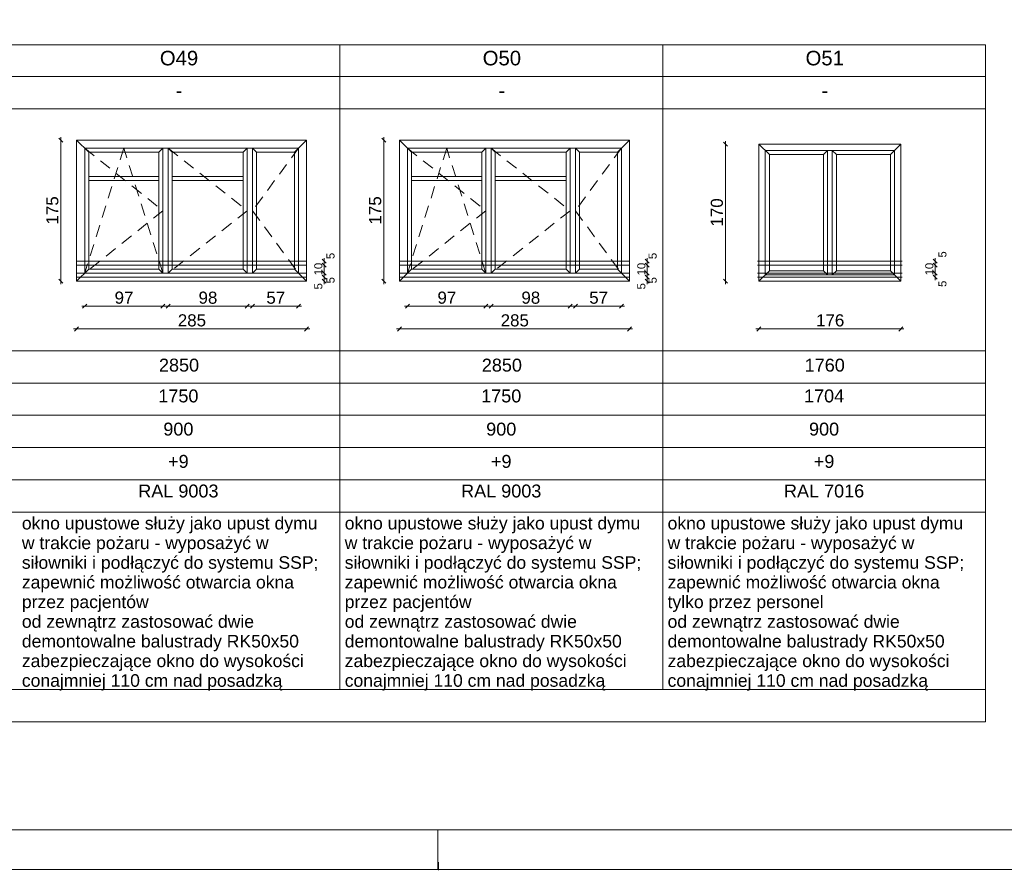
# Paper-space layout 'A-59 ZESTAWIENIE STOLARKI OKIENNEJ' of a CAD drawing. Header units: millimetres. Extents: x 0 to 850, y 0 to 297.
# Tile 10 of 12: x 618 to 740, y 0 to 105. Entities that reach past the tile are written whole.
import ezdxf
from ezdxf.xclip import XClip

# ---------------------------------------------------------------- set-up
doc = ezdxf.new("R2010")
doc.units = ezdxf.units.MM
doc.header["$MEASUREMENT"] = 0
doc.header["$XCLIPFRAME"] = 0
doc.linetypes.add('Przer. długie kreski', pattern=[2.5, 1.5, -1])
doc.layers.add('0_Nr_pióra__1', color=7, linetype='Continuous', lineweight=20)
doc.layers.add('A_Arkusz_Nr_pióra__1', color=7, linetype='Continuous', lineweight=20)
for name, color, linetype, lineweight, true_color in [('0_Nr_pióra__30', 7, 'Continuous', 5, 0x878787), ('0_Nr_pióra__7', 7, 'Continuous', 18, 0x171717), ('0_Nr_pióra__94', 7, 'Continuous', 5, 0x3b3b3b), ('A_Arkusz_Nr_pióra__237', 7, 'Continuous', 5, 0x343434)]:
    doc.layers.add(name, color=color, linetype=linetype, lineweight=lineweight, true_color=true_color)
doc.layers.add('A_podrys', color=7, linetype='Continuous')
doc.styles.add('STYL_AUTOMATYCZNY_1', font='arial.ttf')

# ---------------------------------------------------------------- blocks, each defined once
blk = doc.blocks.new('Rysunek_1_1', base_point=(-2086.12, -3213.37))
at = {"layer": '0_Nr_pióra__1', "color": 7, "linetype": 'Continuous', "lineweight": 20}
for p, q in [((623.57, 90.15), (623.07, 90.65)), ((623.32, 90.4), (623.32, 90.78)), ((623.32, 72.9), (623.32, 90.4)), ((663.57, 90.15), (663.07, 90.65)), ((663.32, 90.4), (663.32, 90.78)), ((663.32, 72.9), (663.32, 90.4)), ((705.65, 89.9), (705.65, 90.28)), ((705.9, 89.65), (705.4, 90.15)), ((705.65, 72.9), (705.65, 89.9)), ((655.67, 75.65), (656.17, 75.15)), ((655.92, 75.4), (655.92, 75.78)), ((695.69, 75.65), (696.19, 75.15)), ((695.94, 75.4), (695.94, 75.78)), ((731.37, 75.65), (731.87, 75.15)), ((731.62, 75.4), (731.62, 75.78)), ((656.17, 74.65), (655.67, 75.15)), ((655.92, 74.9), (655.92, 75.4)), ((655.92, 73.9), (655.92, 74.9)), ((696.19, 74.65), (695.69, 75.15)), ((695.94, 74.9), (695.94, 75.4)), ((695.94, 73.9), (695.94, 74.9)), ((731.87, 74.65), (731.37, 75.15)), ((731.62, 74.9), (731.62, 75.4)), ((731.62, 73.9), (731.62, 74.9)), ((655.67, 74.15), (656.17, 73.65)), ((655.67, 73.65), (656.17, 73.15)), ((655.92, 73.4), (655.92, 73.9)), ((655.92, 72.9), (655.92, 73.4)), ((695.69, 74.15), (696.19, 73.65)), ((695.69, 73.65), (696.19, 73.15)), ((695.94, 73.4), (695.94, 73.9)), ((695.94, 72.9), (695.94, 73.4)), ((731.37, 74.15), (731.87, 73.65)), ((731.37, 73.65), (731.87, 73.15)), ((731.62, 73.4), (731.62, 73.9)), ((731.62, 73.03), (731.62, 73.4)), ((623.07, 73.15), (623.57, 72.65)), ((623.32, 72.53), (623.32, 72.9)), ((655.67, 73.15), (656.17, 72.65)), ((655.92, 72.53), (655.92, 72.9)), ((663.07, 73.15), (663.57, 72.65)), ((663.32, 72.53), (663.32, 72.9)), ((695.69, 73.15), (696.19, 72.65)), ((695.94, 72.53), (695.94, 72.9)), ((705.4, 73.15), (705.9, 72.65)), ((705.65, 72.53), (705.65, 72.9)), ((626.26, 69.8), (625.89, 69.8)), ((626.51, 70.05), (626.01, 69.55)), ((635.96, 69.8), (626.26, 69.8)), ((635.71, 69.55), (636.21, 70.05)), ((636.34, 69.8), (635.96, 69.8)), ((636.61, 69.8), (636.24, 69.8)), ((636.86, 70.05), (636.36, 69.55)), ((646.41, 69.8), (636.61, 69.8)), ((646.16, 69.55), (646.66, 70.05)), ((646.79, 69.8), (646.41, 69.8)), ((647.06, 69.8), (646.69, 69.8)), ((647.31, 70.05), (646.81, 69.55)), ((652.76, 69.8), (647.06, 69.8)), ((652.51, 69.55), (653.01, 70.05)), ((653.14, 69.8), (652.76, 69.8)), ((666.26, 69.8), (665.89, 69.8)), ((666.51, 70.05), (666.01, 69.55)), ((675.96, 69.8), (666.26, 69.8)), ((675.71, 69.55), (676.21, 70.05)), ((676.34, 69.8), (675.96, 69.8)), ((676.61, 69.8), (676.24, 69.8)), ((676.86, 70.05), (676.36, 69.55)), ((686.41, 69.8), (676.61, 69.8)), ((686.16, 69.55), (686.66, 70.05)), ((686.79, 69.8), (686.41, 69.8)), ((687.06, 69.8), (686.69, 69.8)), ((687.31, 70.05), (686.81, 69.55)), ((692.76, 69.8), (687.06, 69.8)), ((692.51, 69.55), (693.01, 70.05)), ((693.14, 69.8), (692.76, 69.8)), ((625.51, 67.24), (625.01, 66.74)), ((653.51, 66.74), (654.01, 67.24)), ((665.51, 67.24), (665.01, 66.74)), ((693.51, 66.74), (694.01, 67.24)), ((710.04, 67.24), (709.54, 66.74)), ((727.14, 66.74), (727.64, 67.24)), ((625.26, 66.99), (624.89, 66.99)), ((653.76, 66.99), (625.26, 66.99)), ((654.14, 66.99), (653.76, 66.99)), ((665.26, 66.99), (664.89, 66.99)), ((693.76, 66.99), (665.26, 66.99)), ((694.14, 66.99), (693.76, 66.99)), ((709.42, 66.99), (709.79, 66.99)), ((709.79, 66.99), (727.39, 66.99)), ((727.39, 66.99), (727.77, 66.99))]:
    blk.add_line(p, q, dxfattribs=at)
at = {"layer": '0_Nr_pióra__30', "color": 252, "linetype": 'Continuous', "lineweight": 5, "true_color": 0x878787}
for p, q in [((653.76, 90.4), (625.26, 90.4)), ((625.26, 90.4), (625.26, 72.9)), ((626.76, 88.9), (625.26, 90.4)), ((652.26, 88.9), (653.76, 90.4)), ((653.76, 90.4), (653.76, 72.9)), ((693.76, 90.4), (665.26, 90.4)), ((665.26, 90.4), (665.26, 72.9)), ((666.76, 88.9), (665.26, 90.4)), ((692.26, 88.9), (693.76, 90.4)), ((693.76, 90.4), (693.76, 72.9)), ((652.76, 89.4), (626.26, 89.4)), ((626.26, 89.4), (626.26, 73.9)), ((635.46, 88.9), (635.96, 89.4)), ((635.96, 89.4), (635.96, 73.9)), ((636.61, 89.4), (636.61, 73.9)), ((637.11, 88.9), (636.61, 89.4)), ((645.91, 88.9), (646.41, 89.4)), ((646.41, 89.4), (646.41, 73.9)), ((647.06, 89.4), (647.06, 73.9)), ((647.56, 88.9), (647.06, 89.4)), ((652.76, 89.4), (652.76, 73.9)), ((692.76, 89.4), (666.26, 89.4)), ((666.26, 89.4), (666.26, 73.9)), ((675.46, 88.9), (675.96, 89.4)), ((675.96, 89.4), (675.96, 73.9)), ((676.61, 89.4), (676.61, 73.9)), ((677.11, 88.9), (676.61, 89.4)), ((685.91, 88.9), (686.41, 89.4)), ((686.41, 89.4), (686.41, 73.9)), ((687.06, 89.4), (687.06, 73.9)), ((687.56, 88.9), (687.06, 89.4)), ((692.76, 89.4), (692.76, 73.9)), ((727.39, 89.9), (709.79, 89.9)), ((709.79, 72.9), (709.79, 89.9)), ((709.79, 89.9), (711.09, 88.6)), ((726.59, 89.1), (710.59, 89.1)), ((710.59, 73.7), (710.59, 89.1)), ((717.79, 88.6), (718.29, 89.1)), ((718.29, 73.7), (718.29, 89.1)), ((718.89, 73.7), (718.89, 89.1)), ((718.89, 89.1), (719.39, 88.6)), ((726.09, 88.6), (727.39, 89.9)), ((726.59, 73.7), (726.59, 89.1)), ((727.39, 72.9), (727.39, 89.9)), ((635.46, 88.9), (626.76, 88.9)), ((626.76, 88.9), (626.76, 74.4)), ((635.46, 88.9), (635.46, 74.4)), ((645.91, 88.9), (637.11, 88.9)), ((637.11, 88.9), (637.11, 74.4)), ((645.91, 88.9), (645.91, 74.4)), ((652.26, 88.9), (647.56, 88.9)), ((647.56, 88.9), (647.56, 74.4)), ((652.26, 88.9), (652.26, 74.4)), ((675.46, 88.9), (666.76, 88.9)), ((666.76, 88.9), (666.76, 74.4)), ((675.46, 88.9), (675.46, 74.4)), ((685.91, 88.9), (677.11, 88.9)), ((677.11, 88.9), (677.11, 74.4)), ((685.91, 88.9), (685.91, 74.4)), ((692.26, 88.9), (687.56, 88.9)), ((687.56, 88.9), (687.56, 74.4)), ((692.26, 88.9), (692.26, 74.4)), ((711.09, 88.6), (717.79, 88.6)), ((711.09, 74.2), (711.09, 88.6)), ((717.79, 74.2), (717.79, 88.6)), ((719.39, 88.6), (726.09, 88.6)), ((719.39, 74.2), (719.39, 88.6)), ((726.09, 74.2), (726.09, 88.6)), ((635.46, 85.9), (626.76, 85.9)), ((635.46, 85.4), (626.76, 85.4)), ((645.91, 85.9), (637.11, 85.9)), ((645.91, 85.4), (637.11, 85.4)), ((675.46, 85.9), (666.76, 85.9)), ((675.46, 85.4), (666.76, 85.4)), ((685.91, 85.9), (677.11, 85.9)), ((685.91, 85.4), (677.11, 85.4)), ((626.76, 74.4), (625.26, 72.9)), ((635.46, 74.4), (626.76, 74.4)), ((635.46, 74.4), (635.96, 73.9)), ((637.11, 74.4), (636.61, 73.9)), ((645.91, 74.4), (637.11, 74.4)), ((645.91, 74.4), (646.41, 73.9)), ((647.56, 74.4), (647.06, 73.9)), ((652.26, 74.4), (647.56, 74.4)), ((652.26, 74.4), (653.76, 72.9)), ((666.76, 74.4), (665.26, 72.9)), ((675.46, 74.4), (666.76, 74.4)), ((675.46, 74.4), (675.96, 73.9)), ((677.11, 74.4), (676.61, 73.9)), ((685.91, 74.4), (677.11, 74.4)), ((685.91, 74.4), (686.41, 73.9)), ((687.56, 74.4), (687.06, 73.9)), ((692.26, 74.4), (687.56, 74.4)), ((692.26, 74.4), (693.76, 72.9)), ((709.79, 72.9), (711.09, 74.2)), ((710.59, 73.7), (726.59, 73.7)), ((711.09, 74.2), (717.79, 74.2)), ((718.29, 73.7), (717.79, 74.2)), ((718.89, 73.7), (719.39, 74.2)), ((719.39, 74.2), (726.09, 74.2)), ((727.39, 72.9), (726.09, 74.2)), ((625.26, 72.9), (653.76, 72.9)), ((665.26, 72.9), (693.76, 72.9)), ((709.79, 72.9), (727.39, 72.9))]:
    blk.add_line(p, q, dxfattribs=at)
at = {"layer": '0_Nr_pióra__30', "color": 252, "linetype": 'Przer. długie kreski', "lineweight": 5, "true_color": 0x878787}
for p, q in [((626.26, 89.4), (635.96, 81.65)), ((631.11, 89.4), (626.26, 73.9)), ((635.96, 73.9), (631.11, 89.4)), ((636.61, 89.4), (646.41, 81.65)), ((652.76, 89.4), (647.06, 81.65)), ((666.26, 89.4), (675.96, 81.65)), ((671.11, 89.4), (666.26, 73.9)), ((675.96, 73.9), (671.11, 89.4)), ((676.61, 89.4), (686.41, 81.65)), ((692.76, 89.4), (687.06, 81.65)), ((635.96, 81.65), (626.26, 73.9)), ((646.41, 81.65), (636.61, 73.9)), ((647.06, 81.65), (652.76, 73.9)), ((675.96, 81.65), (666.26, 73.9)), ((686.41, 81.65), (676.61, 73.9)), ((687.06, 81.65), (692.76, 73.9))]:
    blk.add_line(p, q, dxfattribs=at)
at = {"layer": '0_Nr_pióra__7', "color": 250, "linetype": 'Continuous', "lineweight": 18, "true_color": 0x171717}
for p, q in [((653.76, 75.4), (625.26, 75.4)), ((653.76, 74.9), (625.26, 74.9)), ((693.76, 75.4), (665.26, 75.4)), ((693.76, 74.9), (665.26, 74.9)), ((727.54, 75.4), (709.64, 75.4)), ((727.54, 74.9), (709.64, 74.9)), ((653.76, 73.9), (625.26, 73.9)), ((653.76, 73.4), (625.26, 73.4)), ((693.76, 73.9), (665.26, 73.9)), ((693.76, 73.4), (665.26, 73.4)), ((727.54, 73.9), (709.64, 73.9)), ((727.54, 73.4), (709.64, 73.4))]:
    blk.add_line(p, q, dxfattribs=at)
at = {"layer": '0_Nr_pióra__94', "color": 250, "linetype": 'Continuous', "lineweight": 5, "true_color": 0x3b3b3b}
for p, q in [((35.05, 102.19), (737.88, 102.19)), ((657.88, 102.19), (657.88, 22.29)), ((697.88, 102.19), (697.88, 22.29)), ((737.88, 102.19), (737.88, 18.29)), ((737.88, 98.29), (39.05, 98.29)), ((737.88, 94.29), (39.05, 94.29)), ((39.05, 64.29), (737.88, 64.29)), ((55.23, 60.29), (737.88, 60.29)), ((39.05, 56.29), (737.88, 56.29)), ((39.05, 52.29), (737.88, 52.29)), ((39.05, 48.29), (737.88, 48.29)), ((39.05, 44.29), (737.88, 44.29)), ((39.05, 22.29), (737.88, 22.29)), ((35.05, 18.29), (737.88, 18.29))]:
    blk.add_line(p, q, dxfattribs=at)
at = {"layer": '0_Nr_pióra__1', "color": 7, "linetype": 'Continuous', "lineweight": 20, "attachment_point": 7, "rotation": 90, "style": 'STYL_AUTOMATYCZNY_1'}
for s, insert, char_height, width in [('\\A1;{\\pql;\\fArial|b0|i0|c238|p0;\\W1.000000;175}', (623.02, 79.94), 1.5, 3.4323), ('\\A1;{\\pql;\\fArial|b0|i0|c238|p0;\\W1.000000;175}', (663.02, 79.94), 1.5, 3.4323), ('\\A1;{\\pql;\\fArial|b0|i0|c238|p0;\\W1.000000;170}', (705.35, 79.69), 1.5, 3.4323), ('\\A1;{\\pql;\\fArial|b0|i0|c238|p0;\\W1.000000;5}', (657.23, 75.65), 1, 0.7627), ('\\A1;{\\pql;\\fArial|b0|i0|c238|p0;\\W1.000000;5}', (697.14, 75.65), 1, 0.7627), ('\\A1;{\\pql;\\fArial|b0|i0|c238|p0;\\W1.000000;5}', (733.04, 75.84), 1, 0.7627), ('\\A1;{\\pql;\\fArial|b0|i0|c238|p0;\\W1.000000;10}', (655.72, 73.64), 1, 1.5254), ('\\A1;{\\pql;\\fArial|b0|i0|c238|p0;\\W1.000000;10}', (695.74, 73.64), 1, 1.5254), ('\\A1;{\\pql;\\fArial|b0|i0|c238|p0;\\W1.000000;10}', (731.42, 73.64), 1, 1.5254), ('\\A1;{\\pql;\\fArial|b0|i0|c238|p0;\\W1.000000;5}', (657.23, 72.64), 1, 0.7627), ('\\A1;{\\pql;\\fArial|b0|i0|c238|p0;\\W1.000000;5}', (697.14, 72.64), 1, 0.7627), ('\\A1;{\\pql;\\fArial|b0|i0|c238|p0;\\W1.000000;5}', (655.72, 71.89), 1, 0.7627), ('\\A1;{\\pql;\\fArial|b0|i0|c238|p0;\\W1.000000;5}', (695.74, 71.89), 1, 0.7627), ('\\A1;{\\pql;\\fArial|b0|i0|c238|p0;\\W1.000000;5}', (733.04, 72.2), 1, 0.7627)]:
    blk.add_mtext(s, dxfattribs=dict(at, insert=insert, char_height=char_height, width=width))
at = {"layer": '0_Nr_pióra__1', "color": 7, "linetype": 'Continuous', "lineweight": 20, "char_height": 1.5, "attachment_point": 7, "style": 'STYL_AUTOMATYCZNY_1'}
for s, insert, width in [('\\A1;{\\pql;\\fArial|b0|i0|c238|p0;\\W1.000000;97}', (629.97, 70.1), 2.2882), ('\\A1;{\\pql;\\fArial|b0|i0|c238|p0;\\W1.000000;98}', (640.37, 70.1), 2.2882), ('\\A1;{\\pql;\\fArial|b0|i0|c238|p0;\\W1.000000;57}', (648.77, 70.1), 2.2882), ('\\A1;{\\pql;\\fArial|b0|i0|c238|p0;\\W1.000000;97}', (669.97, 70.1), 2.2882), ('\\A1;{\\pql;\\fArial|b0|i0|c238|p0;\\W1.000000;98}', (680.37, 70.1), 2.2882), ('\\A1;{\\pql;\\fArial|b0|i0|c238|p0;\\W1.000000;57}', (688.77, 70.1), 2.2882), ('\\A1;{\\pql;\\fArial|b0|i0|c238|p0;\\W1.000000;285}', (637.8, 67.29), 3.4323), ('\\A1;{\\pql;\\fArial|b0|i0|c238|p0;\\W1.000000;285}', (677.8, 67.29), 3.4323), ('\\A1;{\\pql;\\fArial|b0|i0|c238|p0;\\W1.000000;176}', (716.88, 67.29), 3.4323)]:
    blk.add_mtext(s, dxfattribs=dict(at, insert=insert, width=width))
at = {"layer": '0_Nr_pióra__7', "color": 250, "linetype": 'Continuous', "lineweight": 18, "true_color": 0x171717, "style": 'STYL_AUTOMATYCZNY_1'}
for s, insert, char_height, attachment_point in [('\\A1;{\\pqc;\\fArial|b0|i0|c238|p0;\\W1.000000;O49}', (637.95, 100.55), 1.8, 5), ('\\A1;{\\pqc;\\fArial|b0|i0|c238|p0;\\W1.000000;O50}', (677.95, 100.55), 1.8, 5), ('\\A1;{\\pqc;\\fArial|b0|i0|c238|p0;\\W1.000000;O51}', (717.95, 100.55), 1.8, 5), ('\\A1;{\\pqc;\\fArial|b0|i0|c238|p0;\\W1.000000;-}', (637.95, 95.63), 1.8, 8), ('\\A1;{\\pqc;\\fArial|b0|i0|c238|p0;\\W1.000000;-}', (677.95, 95.63), 1.8, 8), ('\\A1;{\\pqc;\\fArial|b0|i0|c238|p0;\\W1.000000;-}', (717.95, 95.63), 1.8, 8), ('\\A1;{\\pqc;\\fArial|b0|i0|c238|p0;\\W1.000000;2850}', (637.95, 62.5), 1.6, 5), ('\\A1;{\\pqc;\\fArial|b0|i0|c238|p0;\\W1.000000;2850}', (677.95, 62.5), 1.6, 5), ('\\A1;{\\pqc;\\fArial|b0|i0|c238|p0;\\W1.000000;1760}', (717.95, 62.5), 1.6, 5), ('\\A1;{\\pqc;\\fArial|b0|i0|c238|p0;\\W1.000000;1750}', (637.87, 58.68), 1.6, 5), ('\\A1;{\\pqc;\\fArial|b0|i0|c238|p0;\\W1.000000;1750}', (677.87, 58.68), 1.6, 5), ('\\A1;{\\pqc;\\fArial|b0|i0|c238|p0;\\W1.000000;1704}', (717.87, 58.68), 1.6, 5), ('\\A1;{\\pqc;\\fArial|b0|i0|c238|p0;\\W1.000000;900}', (637.87, 54.57), 1.6, 5), ('\\A1;{\\pqc;\\fArial|b0|i0|c238|p0;\\W1.000000;900}', (677.87, 54.57), 1.6, 5), ('\\A1;{\\pqc;\\fArial|b0|i0|c238|p0;\\W1.000000;900}', (717.87, 54.57), 1.6, 5), ('\\A1;{\\pqc;\\fArial|b0|i0|c238|p0;\\W1.000000;+9}', (637.87, 50.57), 1.6, 5), ('\\A1;{\\pqc;\\fArial|b0|i0|c238|p0;\\W1.000000;+9}', (677.87, 50.57), 1.6, 5), ('\\A1;{\\pqc;\\fArial|b0|i0|c238|p0;\\W1.000000;+9}', (717.87, 50.57), 1.6, 5), ('\\A1;{\\pqc;\\fArial|b0|i0|c238|p0;\\W1.000000;RAL 9003}', (637.87, 46.9), 1.6, 5), ('\\A1;{\\pqc;\\fArial|b0|i0|c238|p0;\\W1.000000;RAL 9003}', (677.87, 46.9), 1.6, 5), ('\\A1;{\\pqc;\\fArial|b0|i0|c238|p0;\\W1.000000;RAL 7016}', (717.87, 46.9), 1.6, 5)]:
    blk.add_mtext(s, dxfattribs=dict(at, insert=insert, char_height=char_height, attachment_point=attachment_point))
at = {"layer": '0_Nr_pióra__7', "color": 250, "linetype": 'Continuous', "lineweight": 18, "true_color": 0x171717, "char_height": 1.55668, "width": 37.7515, "attachment_point": 1, "style": 'STYL_AUTOMATYCZNY_1'}
for s, insert, line_spacing_factor in [('\\A1;{\\pql;\\fArial|b0|i0|c238|p0;\\W1.000000;okno upustowe służy jako upust dymu w trakcie pożaru - wyposażyć w siłowniki i podłączyć do systemu SSP;\\P\\pql;\\fArial|b0|i0|c238|p0;\\W1.000000;zapewnić możliwość otwarcia okna przez pacjentów\\P\\pql;\\fArial|b0|i0|c238|p0;\\W1.000000;od zewnątrz zastosować dwie demontowalne balustrady RK50x50 zabezpieczające okno do wysokości conajmniej 110 cm nad posadzką}', (618.48, 43.7), 0.939027), ('\\A1;{\\pql;\\fArial|b0|i0|c238|p0;\\W1.000000;okno upustowe służy jako upust dymu w trakcie pożaru - wyposażyć w siłowniki i podłączyć do systemu SSP;\\P\\pql;\\fArial|b0|i0|c238|p0;\\W1.000000;zapewnić możliwość otwarcia okna przez pacjentów\\P\\pql;\\fArial|b0|i0|c238|p0;\\W1.000000;od zewnątrz zastosować dwie demontowalne balustrady RK50x50 zabezpieczające okno do wysokości conajmniej 110 cm nad posadzką}', (658.48, 43.7), 0.939027), ('\\A1;{\\pql;\\fArial|b0|i0|c238|p0;\\W1.000000;okno upustowe służy jako upust dymu w trakcie pożaru - wyposażyć w siłowniki i podłączyć do systemu SSP;\\P\\pql;\\fArial|b0|i0|c238|p0;\\W1.000000;zapewnić możliwość otwarcia okna tylko przez personel\\P\\pql;\\fArial|b0|i0|c238|p0;\\W1.000000;od zewnątrz zastosować dwie demontowalne balustrady RK50x50 zabezpieczające okno do wysokości conajmniej 110 cm nad posadzką}', (698.48, 43.7), 0.939378)]:
    blk.add_mtext(s, dxfattribs=dict(at, insert=insert, line_spacing_factor=line_spacing_factor))

psp = doc.layouts.new('A-59 ZESTAWIENIE STOLARKI OKIENNEJ')

# ---------------------------------------------------------------- linework, layer by layer
at = {"layer": 'A_Arkusz_Nr_pióra__1', "color": 7, "linetype": 'Continuous', "lineweight": 20}
psp.add_line((845.1, 4.9), (29.9, 4.9), dxfattribs=at)
at = {"layer": 'A_Arkusz_Nr_pióra__1', "color": 7, "linetype": 'Continuous', "lineweight": 20, "flags": 128}
psp.add_lwpolyline([(0, 297), (850, 297), (850, 0), (0, 0)], close=True, dxfattribs=at)
at = {"layer": 'A_Arkusz_Nr_pióra__237', "color": 250, "linetype": 'Continuous', "lineweight": 5, "true_color": 0x343434}
for p, q in [((670, 0), (670, 4.9)), ((670.1, -0.1), (670.1, 0.9))]:
    psp.add_line(p, q, dxfattribs=at)

# ---------------------------------------------------------------- block references
at = {"layer": 'A_podrys', "color": 37, "linetype": 'Continuous', "lineweight": 5, "true_color": 0x656532}
ref = psp.add_blockref('Rysunek_1_1', (-2086.12, -3213.37), dxfattribs=at)
XClip(ref).set_block_clipping_path([(31.6687238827, 12.5130650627), (742.4176234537, 288.3491695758)])

doc.saveas('drawing.dxf')
